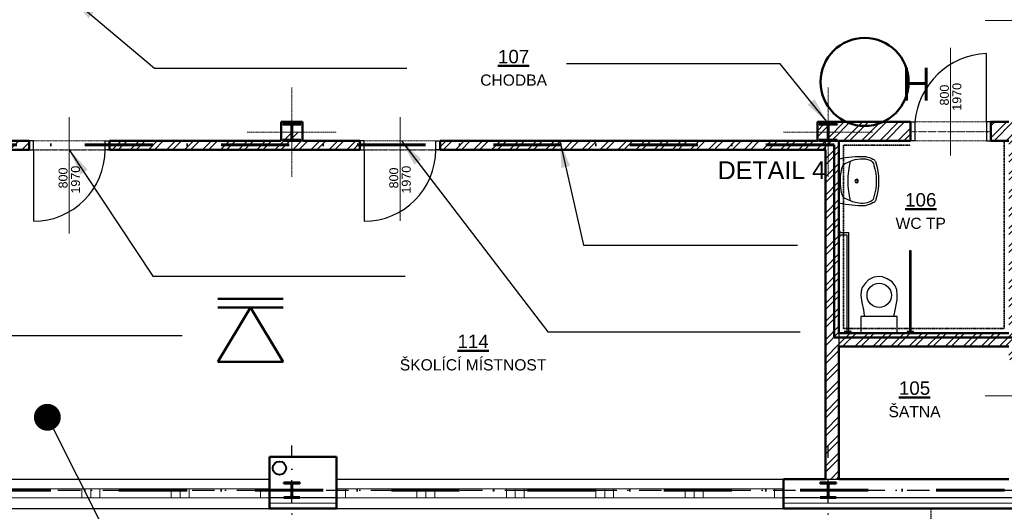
# Model space of a CAD drawing. Header units: millimetres. Extents: x 2886542 to 7567581, y -792623 to 134766.
# Tile 200 of 256: x 4632316 to 4643331, y -284763 to -279271. Entities that reach past the tile are written whole.
import ezdxf
from ezdxf.enums import TextEntityAlignment as Align

# ---------------------------------------------------------------- set-up
doc = ezdxf.new("R2010")
doc.units = ezdxf.units.MM
for name, pattern in [('ACAD_ISO04W100', [30, 24, -3, 0, -3]), ('DASHDOT', [1, 0.5, -0.25, 0, -0.25]), ('DASHDOTX2', [50.8, 25.4, -12.7, 0, -12.7]), ('DIVIDE', [1.25, 0.5, -0.25, 0, -0.25, 0, -0.25]), ('DOT', [0.25, 0, -0.25])]:
    doc.linetypes.add(name, pattern=pattern)
for name, color, linetype in [('CA_umyvadlo 1 (55x45)', 7, 'Continuous'), ('IN_SANITA', 7, 'Continuous'), ('požárničina', 10, 'Continuous'), ('srafy', 251, 'Continuous')]:
    doc.layers.add(name, color=color, linetype=linetype)
for name, color, linetype, lineweight in [('CKDVERE_', 7, 'Continuous', 25), ('CKDVERE_NADROVINOU', 1, 'DASHDOT', 18), ('CKDVERE_OSY', 1, 'Continuous', 18), ('CKDVERE_POPIS', 3, 'Continuous', 25), ('CKDVERE_ZARUBNE_RAM', 5, 'Continuous', 25), ('CKIZOLACE', 1, 'Continuous', 18), ('CKOKNA', 1, 'Continuous', 18), ('CKPOPISM', 250, 'Continuous', 50), ('CKPOPISM_POPIS', 3, 'Continuous', 25), ('CKPROSTUPY_NADROVINOU', 7, 'DASHDOT', 25), ('CKRASTR', 7, 'DASHDOT', 18), ('CKSTENY_NADROVINOU', 7, 'DIVIDE', 25), ('CKSTENY_PODROVINOU', 7, 'Continuous', 25), ('CKSTENY_REZ', 6, 'Continuous', 50), ('CKTEXTY_STREDNI', 6, 'Continuous', 25), ('CSPROFILY_OSY', 1, 'DASHDOT', 18), ('CSPROFILY_REZY', 4, 'Continuous', 50), ('obklady', 4, 'DASHDOT', 35), ('ZTI-DEŠŤOVÁ-KANALIZACE', 210, 'Continuous', 40)]:
    doc.layers.add(name, color=color, linetype=linetype, lineweight=lineweight)
doc.layers.add('CKDVERE_DORAZ', color=7, linetype='DOT', lineweight=25, plot=False)
doc.styles.add('ARIAL', font='arial.ttf')
doc.styles.add('ROMANT', font='romant')
doc.styles.get("Standard").update_dxf_attribs({"font": 'arial.ttf'})
doc.linetypes.add('IZOLACE_POLYSTYREN_EXPANDOVANY', pattern='A,1,[224,CADKON.SHX,S=0.01,R=0,X=-0.5,Y=-1.74],-2', length=3)
doc.dimstyles.new('úhlová', dxfattribs={"dimscale": 0.2, "dimtxt": 2.5, "dimasz": 1.5, "dimexe": 0, "dimexo": 3, "dimgap": 1, "dimtad": 1, "dimdec": 0, "dimzin": 0, "dimdsep": 46, "dimtxsty": 'ROMANT', "dimcen": 5, "dimclrd": 256, "dimclre": 256, "dimclrt": 7, "dimadec": 1, "dimazin": 0, "dimtfac": 1, "dimtdec": 0, "dimtix": 1, "dimtmove": 2, "dimatfit": 3, "dimfxl": 0, "dimtvp": 2, "dimtolj": 1, "dimtzin": 0, "dimarcsym": 0})
pattern_1 = [(45, (4543916.26, -343485.66), (-101.02788, 101.02788), []), (45, (4543983.61, -343485.66), (-101.02788, 101.02788), [])]

# ---------------------------------------------------------------- blocks, each defined once
blk = doc.blocks.new('CK_S_EXT_HEAHEA180')
for p, q in [((-90, 85.5), (90, 85.5)), ((-90, 85.5), (-90, 76)), ((-90, 76), (-18, 76)), ((-3, -61), (-3, 61)), ((3, -61), (3, 61)), ((90, 76), (18, 76)), ((90, 85.5), (90, 76)), ((-90, -85.5), (-90, -76)), ((-90, -76), (-18, -76)), ((-90, -85.5), (90, -85.5)), ((90, -76), (18, -76)), ((90, -85.5), (90, -76))]:
    blk.add_line(p, q)
for centre, start, end in [((-18, 61), 0, 90), ((18, 61), 90, 180), ((-18, -61), 270, 0), ((18, -61), 180, 270)]:
    blk.add_arc(centre, 15, start, end)
blk = doc.blocks.new('CK_S_EXT_HEAHEA200')
for p, q in [((-100, 95), (100, 95)), ((-100, 95), (-100, 85)), ((-100, 85), (-21.25, 85)), ((-3.25, -67), (-3.25, 67)), ((3.25, -67), (3.25, 67)), ((100, 85), (21.25, 85)), ((100, 95), (100, 85)), ((-100, -95), (-100, -85)), ((-100, -85), (-21.25, -85)), ((-100, -95), (100, -95)), ((100, -85), (21.25, -85)), ((100, -95), (100, -85))]:
    blk.add_line(p, q)
for centre, start, end in [((-21.25, 67), 0, 90), ((21.25, 67), 90, 180), ((-21.25, -67), 270, 0), ((21.25, -67), 180, 270)]:
    blk.add_arc(centre, 18, start, end)
blk = doc.blocks.new('umyvadlo 1 (55x45)_P')
at = {"layer": 'CA_umyvadlo 1 (55x45)', "linetype": 'ByBlock'}
for points in [[(-0.245, 0, 0.077931), (-0.273, -0.301, 0.068031), (-0.244, -0.381, 0.244962), (-0.218, -0.408, 0.165243), (0.22, -0.408, 0.244752), (0.245, -0.381, 0.072964), (0.276, -0.295, 0.073303), (0.246, 0)], [(-0.199, -0.077, 0.13917), (-0.248, -0.297), (-0.237, -0.336, 0.309536), (-0.174, -0.392, 0.150009), (0.176, -0.392, 0.287481), (0.228, -0.356, 0.190467), (0.24, -0.184, 0.04778), (0.2, -0.077, 0.225267), (0.145, -0.033, 0.117325), (-0.154, -0.036, 0.189059), (-0.198, -0.074)]]:
    blk.add_lwpolyline(points, format="xyb", close=True, dxfattribs=at)
blk.add_lwpolyline([(-0.22, -0.127, -0.125328), (0.222, -0.127)], format="xyb", dxfattribs=at)
for radius in [0.0204, 0.0139]:
    blk.add_circle((0.001, -0.199), radius, dxfattribs=at)
blk = doc.blocks.new('CKBL2112015093625', base_point=(91736, 60823))
blk = doc.blocks.new('CKBL2010716104115', base_point=(94518, 62923))
blk = doc.blocks.new('CKBL2112015091141', base_point=(98521, 59179))
blk = doc.blocks.new('CKBL2032316081210')

msp = doc.modelspace()

# ---------------------------------------------------------------- hatches: boundary and pattern name
at = {"layer": 'srafy'}
h = msp.add_hatch(dxfattribs=at)
h.set_pattern_fill('ANSI32', color=0, scale=15, style=0)
h.set_pattern_definition(pattern_1)
edge = h.paths.add_edge_path()
edge.add_line((4641460.6, -280442.5), (4641381.9, -280442.5))
edge.add_arc((4641381.9, -280460.5), 18, 90, 180)
edge.add_line((4641363.9, -280460.5), (4641363.9, -280527.5))
edge.add_line((4641363.9, -280527.5), (4641363.9, -280594.5))
edge.add_arc((4641381.9, -280594.5), 18, 180, 270)
edge.add_line((4641381.9, -280612.5), (4641460.6, -280612.5))
edge.add_line((4641460.6, -280612.5), (4641460.6, -280622.5))
edge.add_line((4641460.6, -280622.5), (4641480.6, -280622.5))
edge.add_line((4641480.6, -280622.5), (4642280.6, -280622.5))
edge.add_line((4642280.6, -280622.5), (4642280.6, -280522.5))
edge.add_line((4642280.6, -280522.5), (4642280.6, -280412.5))
edge.add_line((4642280.6, -280412.5), (4641360.6, -280412.5))
edge.add_line((4641360.6, -280412.5), (4641360.6, -280432.5))
edge.add_line((4641360.6, -280432.5), (4641460.6, -280432.5))
edge.add_line((4641460.6, -280432.5), (4641460.6, -280442.5))
edge = h.paths.add_edge_path()
edge.add_line((4641339.4, -280442.5), (4641260.6, -280442.5))
edge.add_line((4641260.6, -280442.5), (4641260.6, -280432.5))
edge.add_line((4641260.6, -280432.5), (4641360.6, -280432.5))
edge.add_line((4641360.6, -280432.5), (4641360.6, -280412.5))
edge.add_line((4641360.6, -280412.5), (4641240.6, -280412.5))
edge.add_line((4641240.6, -280412.5), (4641240.6, -280527.5))
edge.add_line((4641240.6, -280527.5), (4641357.4, -280527.5))
edge.add_line((4641357.4, -280527.5), (4641357.4, -280460.5))
edge.add_arc((4641339.4, -280460.5), 18, 0, 90)
edge = h.paths.add_edge_path()
edge.add_line((4641240.6, -280527.5), (4641240.6, -280622.5))
edge.add_line((4641240.6, -280622.5), (4641260.6, -280622.5))
edge.add_line((4641260.6, -280622.5), (4641260.6, -280612.5))
edge.add_line((4641260.6, -280612.5), (4641339.4, -280612.5))
edge.add_arc((4641339.4, -280594.5), 18, 270, 360)
edge.add_line((4641357.4, -280594.5), (4641357.4, -280527.5))
edge.add_line((4641357.4, -280527.5), (4641240.6, -280527.5))
h.paths.add_polyline_path([(4643380.6, -280412.5), (4643180.6, -280412.5), (4643180.6, -280522.5), (4643180.6, -280622.5), (4643330.6, -280622.5), (4643380.6, -280622.5), (4643480.6, -280622.5), (4643480.6, -280412.5)])
h.paths.add_polyline_path([(4643380.6, -280622.5), (4643380.6, -282772.5), (4643380.6, -282922.5), (4643380.6, -283072.5), (4643480.6, -283072.5), (4643480.6, -280622.5)])
h.paths.add_polyline_path([(4642317, -282772.5), (4642244.3, -282772.5), (4642134.5, -282772.5), (4641726.8, -282772.5), (4641617, -282772.5), (4641544.3, -282772.5), (4641480.6, -282772.5), (4641480.6, -282922.5), (4643380.6, -282922.5), (4643380.6, -282772.5)])
h = msp.add_hatch(dxfattribs=at)
h.set_pattern_fill('ANSI32', color=0, scale=15, style=0)
h.set_pattern_definition(pattern_1)
edge = h.paths.add_edge_path()
edge.add_line((4633320.6, -280622.5), (4633320.6, -280722.5))
edge.add_line((4633320.6, -280722.5), (4635360.6, -280722.5))
edge.add_line((4635360.6, -280722.5), (4635360.6, -280622.5))
edge.add_line((4635360.6, -280622.5), (4635260.6, -280622.5))
edge.add_line((4635260.6, -280622.5), (4635260.6, -280612.5))
edge.add_line((4635260.6, -280612.5), (4635339.4, -280612.5))
edge.add_arc((4635339.4, -280594.5), 18, 270, 360)
edge.add_line((4635357.4, -280594.5), (4635357.4, -280527.5))
edge.add_line((4635357.4, -280527.5), (4635240.6, -280527.5))
edge.add_line((4635240.6, -280527.5), (4635240.6, -280622.5))
edge.add_line((4635240.6, -280622.5), (4633320.6, -280622.5))
h.paths.add_polyline_path([(4632420.6, -280622.5), (4630970.6, -280622.5), (4630970.6, -280627.5), (4630970.6, -280722.5), (4632420.6, -280722.5)])
edge = h.paths.add_edge_path()
edge.add_line((4635480.6, -280622.5), (4635480.6, -280527.5))
edge.add_line((4635480.6, -280527.5), (4635363.9, -280527.5))
edge.add_line((4635363.9, -280527.5), (4635363.9, -280594.5))
edge.add_arc((4635381.9, -280594.5), 18, 180, 270)
edge.add_line((4635381.9, -280612.5), (4635460.6, -280612.5))
edge.add_line((4635460.6, -280612.5), (4635460.6, -280622.5))
edge.add_line((4635460.6, -280622.5), (4635360.6, -280622.5))
edge.add_line((4635360.6, -280622.5), (4635360.6, -280722.5))
edge.add_line((4635360.6, -280722.5), (4636120.6, -280722.5))
edge.add_line((4636120.6, -280722.5), (4636120.6, -280622.5))
edge.add_line((4636120.6, -280622.5), (4635480.6, -280622.5))
h.paths.add_polyline_path([(4637020.6, -280722.5), (4641330.6, -280722.5), (4641330.6, -280622.5), (4641260.6, -280622.5), (4641240.6, -280622.5), (4637020.6, -280622.5)])
h.paths.add_polyline_path([(4641330.6, -284403), (4641480.6, -284403), (4641480.6, -282922.5), (4641480.6, -282772.5), (4641480.6, -282112.5), (4641480.6, -282052.5), (4641480.6, -280622.5), (4641330.6, -280622.5), (4641330.6, -280722.5)])

# ---------------------------------------------------------------- linework, layer by layer
at = {"color": 0, "linetype": 'ByBlock'}
for p, q in [((4641495.6, -281632.7), (4641480.6, -281632.7)), ((4641480.6, -281632.7), (4641480.6, -281692.7)), ((4641495.6, -281652.7), (4641495.6, -281632.7)), ((4641590.2, -281652.7), (4641495.6, -281652.7)), ((4641495.6, -281692.7), (4641495.6, -281672.7)), ((4641495.6, -281672.7), (4641570.2, -281672.7)), ((4641570.2, -281672.7), (4641570.2, -282752.7)), ((4641590.2, -282752.7), (4641590.2, -281652.7)), ((4641480.6, -281692.7), (4641495.6, -281692.7)), ((4642291.1, -281852.7), (4642271.1, -281852.7)), ((4642271.1, -281852.7), (4642271.1, -282752.7)), ((4642291.1, -282752.7), (4642291.1, -281852.7)), ((4641617, -282752.7), (4641544.3, -282752.7)), ((4641544.3, -282752.7), (4641544.3, -282772.5)), ((4641544.3, -282772.5), (4641617, -282772.5)), ((4641617, -282772.5), (4641617, -282752.7)), ((4642317, -282752.7), (4642244.3, -282752.7)), ((4642244.3, -282752.7), (4642244.3, -282772.5)), ((4642244.3, -282772.5), (4642317, -282772.5)), ((4642317, -282772.5), (4642317, -282752.7))]:
    msp.add_line(p, q, dxfattribs=at)
for points in [[(4642134.5, -282772.5), (4642134.5, -282584.9), (4642094.2, -282584.9), (4642108.7, -282516.7), (4642133.4, -282400.6), (4642134.5, -282349.7), (4642127.7, -282287.7), (4642111.2, -282245), (4642075.7, -282201), (4642020, -282164.3), (4641970.4, -282144.1), (4641929.4, -282139.8), (4641873.1, -282147.7), (4641813.1, -282175.9), (4641773.3, -282216.3), (4641742.7, -282262.8), (4641731.1, -282303.1), (4641725.7, -282350.1), (4641739, -282430.7), (4641754.3, -282510.8), (4641762.9, -282575.7), (4641765.9, -282584.9), (4641726.8, -282584.9), (4641726.8, -282772.5), (4642134.5, -282772.5)], [(4642094.2, -282584.9), (4641765.9, -282584.9)]]:
    msp.add_lwpolyline(points, dxfattribs=at)
msp.add_circle((4641931.6, -282349.8), 136.2, dxfattribs=at)
at = {"layer": 'CKDVERE_', "color": 0}
for p, q in [((4643130.6, -280412.5), (4643130.6, -279647.5)), ((4632470.6, -280722.5), (4632470.6, -281522.5)), ((4636170.6, -280722.5), (4636170.6, -281522.5))]:
    msp.add_line(p, q, dxfattribs=at)
for centre, radius, start, end in [((4643168.6, -280488), 841.4, 92.58851, 174.84917), ((4632470.6, -280722.5), 800, 270, 0), ((4636170.6, -280722.5), 800, 270, 0)]:
    msp.add_arc(centre, radius, start, end, dxfattribs=at)
at = {"layer": 'CKDVERE_DORAZ', "color": 0}
for p, q in [((4643180.6, -280522.5), (4642280.6, -280522.5)), ((4632420.6, -280722.5), (4633320.6, -280722.5)), ((4636140.6, -280722.5), (4637040.6, -280722.5))]:
    msp.add_line(p, q, dxfattribs=at)
at = {"layer": 'CKDVERE_NADROVINOU', "color": 0}
for p, q in [((4643130.6, -280412.5), (4642330.6, -280412.5)), ((4632470.6, -280622.5), (4633270.6, -280622.5)), ((4636170.6, -280622.5), (4636970.6, -280622.5)), ((4643130.6, -280622.5), (4642330.6, -280622.5)), ((4632470.6, -280722.5), (4633270.6, -280722.5)), ((4636170.6, -280722.5), (4636970.6, -280722.5))]:
    msp.add_line(p, q, dxfattribs=at)
at = {"layer": 'CKDVERE_OSY', "color": 0}
for p, q in [((4644316.6, -279277.5), (4643116.6, -279277.5)), ((4642730.6, -279586.5), (4642730.6, -280786.5)), ((4632870.6, -280358.5), (4632870.6, -281658.5)), ((4636570.6, -281518.9), (4636570.6, -280358.5)), ((4644316.6, -283472.5), (4643116.6, -283472.5))]:
    msp.add_line(p, q, dxfattribs=at)
at = {"layer": 'CKDVERE_ZARUBNE_RAM', "color": 0}
for p, q in [((4642280.6, -280412.5), (4642330.6, -280412.5)), ((4642280.6, -280622.5), (4642280.6, -280412.5)), ((4642330.6, -280412.5), (4642330.6, -280622.5)), ((4643180.6, -280412.5), (4643130.6, -280412.5)), ((4643130.6, -280412.5), (4643130.6, -280622.5)), ((4643180.6, -280622.5), (4643180.6, -280412.5)), ((4632470.6, -280622.5), (4632420.6, -280622.5)), ((4632420.6, -280622.5), (4632420.6, -280722.5)), ((4632470.6, -280722.5), (4632470.6, -280622.5)), ((4633270.6, -280722.5), (4633270.6, -280622.5)), ((4633270.6, -280622.5), (4633320.6, -280622.5)), ((4633320.6, -280622.5), (4633320.6, -280722.5)), ((4636170.6, -280622.5), (4636120.6, -280622.5)), ((4636120.6, -280622.5), (4636120.6, -280722.5)), ((4636170.6, -280722.5), (4636170.6, -280622.5)), ((4636970.6, -280722.5), (4636970.6, -280622.5)), ((4636970.6, -280622.5), (4637020.6, -280622.5)), ((4637020.6, -280622.5), (4637020.6, -280722.5)), ((4642330.6, -280622.5), (4642280.6, -280622.5)), ((4643130.6, -280622.5), (4643180.6, -280622.5)), ((4632420.6, -280722.5), (4632470.6, -280722.5)), ((4633320.6, -280722.5), (4633270.6, -280722.5)), ((4636120.6, -280722.5), (4636170.6, -280722.5)), ((4637020.6, -280722.5), (4636970.6, -280722.5))]:
    msp.add_line(p, q, dxfattribs=at)
at = {"layer": 'CKIZOLACE', "color": 0, "linetype": 'IZOLACE_POLYSTYREN_EXPANDOVANY', "ltscale": 3}
for points in [[(4635860.6, -284673), (4635110.6, -284673)], [(4643710.6, -284673), (4640860.6, -284673)]]:
    msp.add_lwpolyline(points, dxfattribs=at)
at = {"layer": 'CKOKNA', "color": 0}
for p, q in [((4632210.6, -284513), (4633010.6, -284513)), ((4633110.6, -284513), (4633010.6, -284513)), ((4633010.6, -284613), (4633010.6, -284513)), ((4633110.6, -284613), (4633110.6, -284513)), ((4633210.6, -284513), (4633110.6, -284513)), ((4633210.6, -284513), (4634010.6, -284513)), ((4633210.6, -284613), (4633210.6, -284513)), ((4634110.6, -284513), (4634010.6, -284513)), ((4634010.6, -284613), (4634010.6, -284513)), ((4634110.6, -284613), (4634110.6, -284513)), ((4634210.6, -284513), (4634110.6, -284513)), ((4634210.6, -284513), (4635010.6, -284513)), ((4634210.6, -284613), (4634210.6, -284513)), ((4635010.6, -284613), (4635010.6, -284513)), ((4635010.6, -284513), (4635110.6, -284513)), ((4635110.6, -284613), (4635110.6, -284513)), ((4635960.6, -284513), (4635860.6, -284513)), ((4635860.6, -284613), (4635860.6, -284513)), ((4635960.6, -284513), (4636760.6, -284513)), ((4635960.6, -284613), (4635960.6, -284513)), ((4636860.6, -284513), (4636760.6, -284513)), ((4636760.6, -284613), (4636760.6, -284513)), ((4636860.6, -284613), (4636860.6, -284513)), ((4636960.6, -284513), (4636860.6, -284513)), ((4636960.6, -284513), (4637760.6, -284513)), ((4636960.6, -284613), (4636960.6, -284513)), ((4637860.6, -284513), (4637760.6, -284513)), ((4637760.6, -284613), (4637760.6, -284513)), ((4637860.6, -284613), (4637860.6, -284513)), ((4637960.6, -284513), (4637860.6, -284513)), ((4637960.6, -284513), (4638760.6, -284513)), ((4637960.6, -284613), (4637960.6, -284513)), ((4638860.6, -284513), (4638760.6, -284513)), ((4638760.6, -284613), (4638760.6, -284513)), ((4638860.6, -284613), (4638860.6, -284513)), ((4638960.6, -284513), (4638860.6, -284513)), ((4638960.6, -284513), (4639760.6, -284513)), ((4638960.6, -284613), (4638960.6, -284513)), ((4639860.6, -284513), (4639760.6, -284513)), ((4639760.6, -284613), (4639760.6, -284513)), ((4639860.6, -284613), (4639860.6, -284513)), ((4639960.6, -284513), (4639860.6, -284513)), ((4639960.6, -284513), (4640760.6, -284513)), ((4639960.6, -284613), (4639960.6, -284513)), ((4640760.6, -284613), (4640760.6, -284513)), ((4640760.6, -284513), (4640860.6, -284513)), ((4640860.6, -284613), (4640860.6, -284513)), ((4632210.6, -284613), (4633010.6, -284613)), ((4633110.6, -284613), (4633010.6, -284613)), ((4633210.6, -284613), (4633110.6, -284613)), ((4633210.6, -284613), (4634010.6, -284613)), ((4634110.6, -284613), (4634010.6, -284613)), ((4634210.6, -284613), (4634110.6, -284613)), ((4634210.6, -284613), (4635010.6, -284613)), ((4635010.6, -284613), (4635110.6, -284613)), ((4635960.6, -284613), (4635860.6, -284613)), ((4635960.6, -284613), (4636760.6, -284613)), ((4636860.6, -284613), (4636760.6, -284613)), ((4636960.6, -284613), (4636860.6, -284613)), ((4636960.6, -284613), (4637760.6, -284613)), ((4637860.6, -284613), (4637760.6, -284613)), ((4637960.6, -284613), (4637860.6, -284613)), ((4637960.6, -284613), (4638760.6, -284613)), ((4638860.6, -284613), (4638760.6, -284613)), ((4638960.6, -284613), (4638860.6, -284613)), ((4638960.6, -284613), (4639760.6, -284613)), ((4639860.6, -284613), (4639760.6, -284613)), ((4639960.6, -284613), (4639860.6, -284613)), ((4639960.6, -284613), (4640760.6, -284613)), ((4640760.6, -284613), (4640860.6, -284613))]:
    msp.add_line(p, q, dxfattribs=at)
at = {"layer": 'CKPROSTUPY_NADROVINOU', "color": 0, "ltscale": 500}
for p, q in [((4635360.6, -287166.4), (4635360.6, -284027.5)), ((4641360.6, -287166.4), (4641360.6, -284027.5)), ((4626742.9, -284527.5), (4648360.6, -284527.5))]:
    msp.add_line(p, q, dxfattribs=at)
at = {"layer": 'CKRASTR', "color": 0}
for p, q in [((4635360.6, -281027.5), (4635360.6, -280027.5)), ((4641360.6, -281027.5), (4641360.6, -280027.5)), ((4634860.6, -280527.5), (4635860.6, -280527.5)), ((4640860.6, -280527.5), (4641860.6, -280527.5))]:
    msp.add_line(p, q, dxfattribs=at)
at = {"layer": 'CKSTENY_NADROVINOU', "color": 0}
msp.add_line((4642510.6, -284733), (4642510.6, -285933), dxfattribs=at)
at = {"layer": 'CKSTENY_PODROVINOU', "color": 0, "linetype": 'Continuous'}
for p, q in [((4641240.6, -280622.5), (4641480.6, -280622.5)), ((4641480.6, -282772.5), (4641480.6, -282922.5))]:
    msp.add_line(p, q, dxfattribs=at)
at = {"layer": 'CKSTENY_PODROVINOU', "color": 0}
for p, q in [((4641330.6, -280722.5), (4641330.6, -280622.5)), ((4631110.6, -284403), (4635110.6, -284403)), ((4635860.6, -284403), (4640860.6, -284403)), ((4641330.6, -284403), (4641480.6, -284403)), ((4635860.6, -284613), (4635110.6, -284613)), ((4635110.6, -284613), (4635110.6, -284733)), ((4635860.6, -284613), (4635860.6, -284733)), ((4643710.6, -284613), (4640860.6, -284613)), ((4640860.6, -284613), (4640860.6, -284733)), ((4631110.6, -284733), (4635110.6, -284733)), ((4635860.6, -284733), (4640860.6, -284733))]:
    msp.add_line(p, q, dxfattribs=at)
at = {"layer": 'CKSTENY_REZ', "color": 0}
for p, q in [((4635240.6, -280622.5), (4635240.6, -280412.5)), ((4635240.6, -280412.5), (4635480.6, -280412.5)), ((4635480.6, -280412.5), (4635480.6, -280622.5)), ((4641240.6, -280412.5), (4642280.6, -280412.5)), ((4641240.6, -280622.5), (4641240.6, -280412.5)), ((4642280.6, -280622.5), (4642280.6, -280412.5)), ((4643180.6, -280412.5), (4643380.6, -280412.5)), ((4643180.6, -280622.5), (4643180.6, -280412.5)), ((4630970.6, -280622.5), (4632420.6, -280622.5)), ((4632420.6, -280722.5), (4632420.6, -280622.5)), ((4633320.6, -280722.5), (4633320.6, -280622.5)), ((4633320.6, -280622.5), (4635240.6, -280622.5)), ((4635480.6, -280622.5), (4636120.6, -280622.5)), ((4636120.6, -280622.5), (4636120.6, -280722.5)), ((4637020.6, -280622.5), (4637020.6, -280722.5)), ((4637020.6, -280622.5), (4641240.6, -280622.5)), ((4641480.6, -280622.5), (4641480.6, -282772.5)), ((4641480.6, -280622.5), (4642280.6, -280622.5)), ((4643180.6, -280622.5), (4643380.6, -280622.5)), ((4630970.6, -280722.5), (4632420.6, -280722.5)), ((4633320.6, -280722.5), (4636120.6, -280722.5)), ((4637020.6, -280722.5), (4641330.6, -280722.5)), ((4641330.6, -280722.5), (4641330.6, -284403)), ((4641480.6, -282772.5), (4643380.6, -282772.5)), ((4641480.6, -282922.5), (4643380.6, -282922.5)), ((4641480.6, -282922.5), (4641480.6, -284403)), ((4635860.6, -284153), (4635110.6, -284153)), ((4635110.6, -284403), (4635110.6, -284153)), ((4635860.6, -284403), (4635860.6, -284153)), ((4635110.6, -284733), (4635110.6, -284403)), ((4635860.6, -284733), (4635860.6, -284403)), ((4640860.6, -284733), (4640860.6, -284403)), ((4641330.6, -284403), (4640860.6, -284403)), ((4643380.6, -284403), (4641480.6, -284403)), ((4635860.6, -284733), (4635110.6, -284733)), ((4643710.6, -284733), (4640860.6, -284733))]:
    msp.add_line(p, q, dxfattribs=at)
at = {"layer": 'CSPROFILY_OSY', "color": 0}
for p, q in [((4635360.6, -280732.5), (4635360.6, -280422.5)), ((4641360.6, -280632.5), (4641360.6, -280387.5)), ((4635250.6, -280527.5), (4635470.6, -280527.5)), ((4641250.6, -280527.5), (4641470.6, -280527.5)), ((4635260.6, -284527.5), (4635460.6, -284527.5)), ((4635360.6, -284623), (4635360.6, -284432)), ((4641260.6, -284527.5), (4641460.6, -284527.5)), ((4641360.6, -284623), (4641360.6, -284432))]:
    msp.add_line(p, q, dxfattribs=at)
at = {"layer": 'obklady', "color": 0}
msp.add_lwpolyline([(4642280.6, -280672.5), (4641530.6, -280672.5), (4641530.6, -282722.5), (4643330.6, -282722.5), (4643330.6, -280622.5)], dxfattribs=at)
at = {"layer": 'požárničina', "linetype": 'DASHDOTX2', "lineweight": 60, "ltscale": 30}
for p, q in [((4641427.2, -280669.6), (4630860.9, -280669.6)), ((4643332.2, -284527.5), (4630857.6, -284527.5))]:
    msp.add_line(p, q, dxfattribs=at)
at = {"layer": 'požárničina', "color": 1, "linetype": 'Continuous', "lineweight": 50}
for p, q in [((4641427.2, -280669.6), (4641427.2, -282820.9)), ((4641427.2, -282820.9), (4643431.6, -282820.9))]:
    msp.add_line(p, q, dxfattribs=at)
at = {"layer": 'požárničina', "linetype": 'ACAD_ISO04W100', "lineweight": 50, "ltscale": 50, "extrusion": (0, 0, -1)}
for p, q in [((4634533.5, -282391), (4635263.9, -282391)), ((4634533.5, -283091.7), (4634898.7, -282484.8)), ((4634533.5, -282484.8), (4635263.9, -282484.8)), ((4635263.9, -283091.7), (4634898.7, -282484.8)), ((4634533.5, -283091.7), (4635263.9, -283091.7))]:
    msp.add_line(p, q, dxfattribs=at)
at = {"layer": 'požárničina', "lineweight": 50, "ltscale": 50, "extrusion": (0, 0, -1)}
msp.add_circle((-4641768.4, -279965.7), 492, dxfattribs=at)
at = {"layer": 'ZTI-DEŠŤOVÁ-KANALIZACE', "color": 0}
msp.add_circle((4635221.7, -284281), 75, dxfattribs=at)

# ---------------------------------------------------------------- block references
at = {"layer": 'CKPOPISM', "color": 0}
ref = msp.add_blockref('CKBL2010716104115', (4637841.6, -280007.6), dxfattribs=dict(at, xscale=0.5, yscale=0.5, zscale=0.5))
ref.add_attrib('JMENO', 'CHODBA', dxfattribs={"layer": 'CKPOPISM_POPIS', "height": 125}).set_placement((4637841.6, -280007.6), align=Align.CENTER)
ref.add_attrib('CISLO', '%%U107', dxfattribs={"height": 150, "style": 'ARIAL'}).set_placement((4637841.6, -279757.6), align=Align.CENTER)
ref = msp.add_blockref('CKBL2032316081210', (4642396.5, -281607.9), dxfattribs=at)
ref.add_attrib('CISLO', '%%U106', dxfattribs={"height": 150, "style": 'ARIAL'}).set_placement((4642396.5, -281357.9), align=Align.CENTER)
ref.add_attrib('JMENO', 'WC TP', dxfattribs={"layer": 'CKPOPISM_POPIS', "height": 125}).set_placement((4642396.5, -281607.9), align=Align.CENTER)
ref = msp.add_blockref('CKBL2112015093625', (4637388.2, -283189.3), dxfattribs=dict(at, xscale=0.5, yscale=0.5, zscale=0.5))
ref.add_attrib('JMENO', 'ŠKOLÍCÍ MÍSTNOST', dxfattribs={"layer": 'CKPOPISM_POPIS', "height": 125}).set_placement((4637388.2, -283189.3), align=Align.CENTER)
ref.add_attrib('CISLO', '%%U114', dxfattribs={"height": 150, "style": 'ARIAL'}).set_placement((4637388.2, -282939.3), align=Align.CENTER)
ref = msp.add_blockref('CKBL2112015091141', (4642327.2, -283711.6), dxfattribs=dict(at, xscale=0.5, yscale=0.5, zscale=0.5))
ref.add_attrib('JMENO', 'ŠATNA', dxfattribs={"layer": 'CKPOPISM_POPIS', "height": 125}).set_placement((4642327.2, -283711.6), align=Align.CENTER)
ref.add_attrib('CISLO', '%%U105', dxfattribs={"height": 150, "style": 'ARIAL'}).set_placement((4642327.2, -283461.6), align=Align.CENTER)
at = {"layer": 'CSPROFILY_REZY', "color": 0}
for name, p in [('CK_S_EXT_HEAHEA200', (4635360.6, -280527.5)), ('CK_S_EXT_HEAHEA200', (4641360.6, -280527.5)), ('CK_S_EXT_HEAHEA180', (4635360.6, -284527.5)), ('CK_S_EXT_HEAHEA180', (4641360.6, -284527.5))]:
    msp.add_blockref(name, p, dxfattribs=at)
at = {"layer": 'IN_SANITA', "color": 0, "linetype": 'Continuous', "xscale": -1000, "yscale": 1000, "zscale": 1000, "rotation": 89.99999999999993}
msp.add_blockref('umyvadlo 1 (55x45)_P', (4641480.9, -281072.5), dxfattribs=at)

# ---------------------------------------------------------------- texts
at = {"layer": 'CKDVERE_POPIS', "color": 0}
for p in [(4642710.6, -280151.5), (4632850.6, -281077.5), (4636550.6, -281077.5)]:
    msp.add_text('  800', height=100, rotation=90, dxfattribs=at).set_placement(p, align=Align.CENTER)
for p in [(4642750.6, -280151.5), (4632890.6, -281077.5), (4636590.6, -281077.5)]:
    msp.add_text(' 1970', height=100, rotation=90, dxfattribs=at).set_placement(p, align=Align.TOP_CENTER)
at = {"layer": 'CKTEXTY_STREDNI', "color": 0, "insert": (4640124.8, -280851.9), "char_height": 200, "width": 1505.119, "attachment_point": 1}
msp.add_mtext('DETAIL 4\\P', dxfattribs=at)
at = {"layer": 'požárničina', "lineweight": 50, "insert": (4640588.8, -279806.4), "char_height": 367.408, "width": 2378.965, "attachment_point": 1}
msp.add_mtext('{\\Ftxt,bigfont|c238;\\W4.8403; \\W1;H}', dxfattribs=at)

# ---------------------------------------------------------------- leaders
at = {"layer": 'požárničina'}
for points, override in [([(4632889.1, -279022.5), (4633825.2, -279810.8), (4636648.7, -279810.8)], {"dimasz": 1500, "dimgap": 1, "dimtad": 0}), ([(4641357.6, -280422.5), (4640825.1, -279762.6), (4638431.9, -279762.6)], {"dimasz": 1500, "dimgap": 1, "dimtad": 0}), ([(4636587.6, -280622.5), (4638224.7, -282759.3), (4641048.2, -282759.3)], {"dimasz": 1500, "dimgap": 1, "dimtad": 0}), ([(4638357.9, -280622.5), (4638624.5, -281790.2), (4641017.8, -281790.2)], {"dimasz": 1500, "dimgap": 1, "dimtad": 0}), ([(4632870.6, -280722.5), (4633803.7, -282135.2), (4636627.2, -282135.2)], {"dimasz": 1500, "dimgap": 1, "dimtad": 0}), ([(4631060.4, -284373.2), (4631738.9, -282797.8), (4634132.1, -282797.8)], {"dimasz": 1500, "dimgap": 1, "dimtad": 0}), ([(4632625.1, -283712.5), (4634216.5, -286861.6), (4635371.9, -286861.6)], {"dimasz": 1500, "dimgap": 1, "dimtad": 0, "dimldrblk": 'Dot'})]:
    msp.add_leader(points, dimstyle='úhlová', override=override, dxfattribs=at)

doc.saveas('drawing.dxf')
